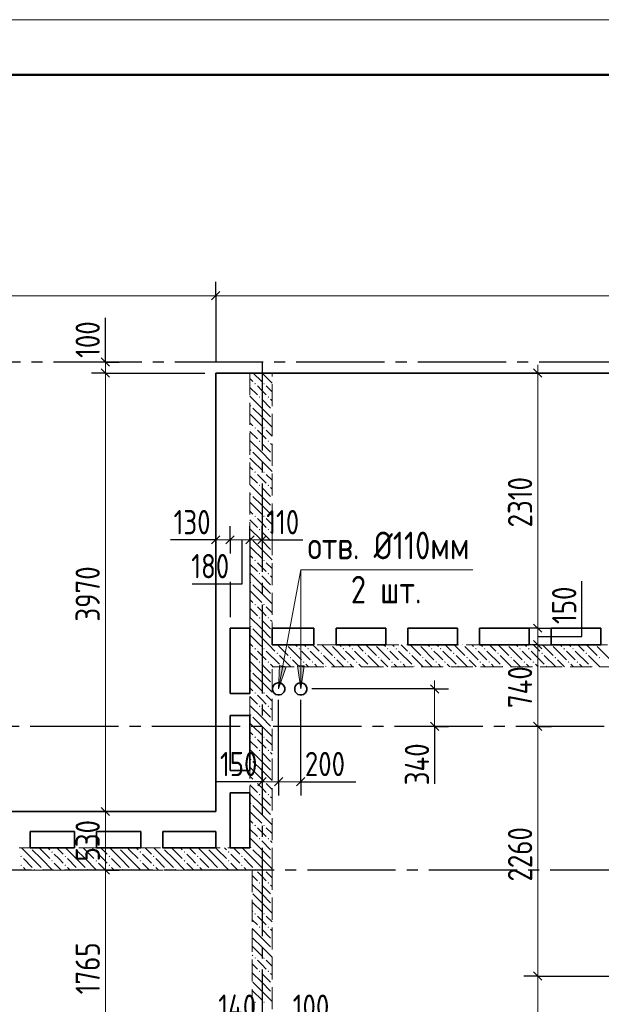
# Model space of a CAD drawing. Header units: millimetres. Extents: x 0 to 61017, y 0 to 42000.
# Tile 11 of 28: x 11604 to 16873, y 33084 to 42000. Entities that reach past the tile are written whole.
import ezdxf

# ---------------------------------------------------------------- set-up
doc = ezdxf.new("R2010")
doc.units = ezdxf.units.MM
doc.linetypes.add('______2', pattern=[270, 200, -70])
doc.linetypes.add('______5', pattern=[1100, 800, -100, 100, -100])
for name, color, linetype, lineweight in [('Standard', 7, 'Continuous', 25), ('Оси', 40, '______5', 18), ('Примечания', 7, 'Continuous', 25), ('Размерная выноска', 7, 'Continuous', 13)]:
    doc.layers.add(name, color=color, linetype=linetype, lineweight=lineweight)
doc.layers.add('ЖБ Перекрытие верхний уровень', color=7, linetype='Continuous', lineweight=25, true_color=0xe0e0ff)
doc.layers.add('ЖБ Стена верхний уровень', color=7, linetype='Continuous', lineweight=25, true_color=0x006e00)
doc.styles.add('GOST 2.304-81', font='txt')

msp = doc.modelspace()

# ---------------------------------------------------------------- hatches: boundary and pattern name
at = {"layer": 'ЖБ Стена верхний уровень', "linetype": 'Continuous', "lineweight": 18, "transparency": 33554687}
for points in [[(13730.5, 38703.1), (13737, 38709.6), (13743.5, 38703.1), (13737, 38696.6)], [(13810.5, 38703.1), (13816.9, 38709.6), (13823.4, 38703.1), (13816.9, 38696.6)], [(13770.5, 38583.1), (13777, 38589.6), (13783.5, 38583.1), (13777, 38576.6)], [(13850.5, 38583.1), (13857, 38589.6), (13863.5, 38583.1), (13857, 38576.6)], [(13690.5, 38503.1), (13697, 38509.6), (13703.4, 38503.1), (13697, 38496.6)], [(13730.5, 38303.1), (13737, 38309.6), (13743.5, 38303.1), (13737, 38296.6)], [(13810.5, 38303.1), (13816.9, 38309.6), (13823.4, 38303.1), (13816.9, 38296.6)], [(13770.5, 38183.1), (13777, 38189.6), (13783.5, 38183.1), (13777, 38176.6)], [(13850.5, 38183.1), (13857, 38189.6), (13863.5, 38183.1), (13857, 38176.6)], [(13690.5, 38103.1), (13697, 38109.6), (13703.4, 38103.1), (13697, 38096.6)], [(13730.5, 37903.1), (13737, 37909.6), (13743.5, 37903.1), (13737, 37896.6)], [(13810.5, 37903.1), (13816.9, 37909.6), (13823.4, 37903.1), (13816.9, 37896.6)], [(13770.5, 37783.1), (13777, 37789.6), (13783.5, 37783.1), (13777, 37776.6)], [(13850.5, 37783.1), (13857, 37789.6), (13863.5, 37783.1), (13857, 37776.6)], [(13690.5, 37703.1), (13697, 37709.6), (13703.4, 37703.1), (13697, 37696.6)], [(13730.5, 37503.1), (13737, 37509.6), (13743.5, 37503.1), (13737, 37496.6)], [(13810.5, 37503.1), (13816.9, 37509.6), (13823.4, 37503.1), (13816.9, 37496.6)], [(13770.5, 37383.1), (13777, 37389.6), (13783.5, 37383.1), (13777, 37376.6)], [(13850.5, 37383.1), (13857, 37389.6), (13863.5, 37383.1), (13857, 37376.6)], [(13690.5, 37303.1), (13697, 37309.6), (13703.4, 37303.1), (13697, 37296.6)], [(13730.5, 37103.1), (13737, 37109.6), (13743.5, 37103.1), (13737, 37096.6)], [(13810.5, 37103.1), (13816.9, 37109.6), (13823.4, 37103.1), (13816.9, 37096.6)], [(13770.5, 36983.1), (13777, 36989.6), (13783.5, 36983.1), (13777, 36976.6)], [(13850.5, 36983.1), (13857, 36989.6), (13863.5, 36983.1), (13857, 36976.6)], [(13690.5, 36903.1), (13697, 36909.6), (13703.4, 36903.1), (13697, 36896.6)], [(13730.5, 36703.1), (13737, 36709.6), (13743.5, 36703.1), (13737, 36696.6)], [(13810.5, 36703.1), (13816.9, 36709.6), (13823.4, 36703.1), (13816.9, 36696.6)], [(13770.5, 36583.1), (13777, 36589.6), (13783.5, 36583.1), (13777, 36576.6)], [(13850.5, 36583.1), (13857, 36589.6), (13863.5, 36583.1), (13857, 36576.6)], [(13690.5, 36503.1), (13697, 36509.6), (13703.4, 36503.1), (13697, 36496.6)], [(13730.5, 36303.1), (13737, 36309.6), (13743.5, 36303.1), (13737, 36296.6)], [(13810.5, 36303.1), (13816.9, 36309.6), (13823.4, 36303.1), (13816.9, 36296.6)], [(14020.3, 36340), (14016.9, 36336.6), (14013.6, 36340)], [(14130.5, 36303.1), (14137, 36309.6), (14143.5, 36303.1), (14137, 36296.6)], [(14210.5, 36303.1), (14216.9, 36309.6), (14223.4, 36303.1), (14216.9, 36296.6)], [(14420.3, 36340), (14416.9, 36336.6), (14413.6, 36340)], [(14530.5, 36303.1), (14537, 36309.6), (14543.5, 36303.1), (14537, 36296.6)], [(14610.5, 36303.1), (14616.9, 36309.6), (14623.4, 36303.1), (14616.9, 36296.6)], [(14820.3, 36340), (14816.9, 36336.6), (14813.6, 36340)], [(14930.5, 36303.1), (14937, 36309.6), (14943.5, 36303.1), (14937, 36296.6)], [(15010.5, 36303.1), (15016.9, 36309.6), (15023.4, 36303.1), (15016.9, 36296.6)], [(15220.3, 36340), (15216.9, 36336.6), (15213.6, 36340)], [(15330.5, 36303.1), (15337, 36309.6), (15343.5, 36303.1), (15337, 36296.6)], [(15410.5, 36303.1), (15416.9, 36309.6), (15423.4, 36303.1), (15416.9, 36296.6)], [(15620.3, 36340), (15616.9, 36336.6), (15613.6, 36340)], [(15730.5, 36303.1), (15737, 36309.6), (15743.5, 36303.1), (15737, 36296.6)], [(15810.5, 36303.1), (15816.9, 36309.6), (15823.4, 36303.1), (15816.9, 36296.6)], [(16020.3, 36340), (16016.9, 36336.6), (16013.6, 36340)], [(16130.5, 36303.1), (16137, 36309.6), (16143.5, 36303.1), (16137, 36296.6)], [(16210.5, 36303.1), (16216.9, 36309.6), (16223.4, 36303.1), (16216.9, 36296.6)], [(16420.3, 36340), (16416.9, 36336.6), (16413.6, 36340)], [(16530.5, 36303.1), (16537, 36309.6), (16543.5, 36303.1), (16537, 36296.6)], [(16610.5, 36303.1), (16616.9, 36309.6), (16623.4, 36303.1), (16616.9, 36296.6)], [(16820.3, 36340), (16816.9, 36336.6), (16813.6, 36340)], [(13930.5, 36263.1), (13937, 36269.6), (13943.5, 36263.1), (13937, 36256.6)], [(14050.5, 36223.1), (14057, 36229.6), (14063.5, 36223.1), (14057, 36216.6)], [(14330.5, 36263.1), (14337, 36269.6), (14343.5, 36263.1), (14337, 36256.6)], [(14450.5, 36223.1), (14457, 36229.6), (14463.5, 36223.1), (14457, 36216.6)], [(14730.5, 36263.1), (14737, 36269.6), (14743.5, 36263.1), (14737, 36256.6)], [(14850.5, 36223.1), (14857, 36229.6), (14863.5, 36223.1), (14857, 36216.6)], [(15130.5, 36263.1), (15137, 36269.6), (15143.5, 36263.1), (15137, 36256.6)], [(15250.5, 36223.1), (15257, 36229.6), (15263.5, 36223.1), (15257, 36216.6)], [(15530.5, 36263.1), (15537, 36269.6), (15543.5, 36263.1), (15537, 36256.6)], [(15650.5, 36223.1), (15657, 36229.6), (15663.5, 36223.1), (15657, 36216.6)], [(15930.5, 36263.1), (15937, 36269.6), (15943.5, 36263.1), (15937, 36256.6)], [(16050.5, 36223.1), (16057, 36229.6), (16063.5, 36223.1), (16057, 36216.6)], [(16330.5, 36263.1), (16337, 36269.6), (16343.5, 36263.1), (16337, 36256.6)], [(16450.5, 36223.1), (16457, 36229.6), (16463.5, 36223.1), (16457, 36216.6)], [(16730.5, 36263.1), (16737, 36269.6), (16743.5, 36263.1), (16737, 36256.6)], [(16850.5, 36223.1), (16857, 36229.6), (16863.5, 36223.1), (16857, 36216.6)], [(13690.5, 36103.1), (13697, 36109.6), (13703.4, 36103.1), (13697, 36096.6)], [(13770.5, 36183.1), (13777, 36189.6), (13783.5, 36183.1), (13777, 36176.6)], [(13850.5, 36183.1), (13857, 36189.6), (13863.5, 36183.1), (13857, 36176.6)], [(13970.5, 36143.1), (13977, 36149.6), (13983.5, 36143.1), (13980.3, 36140), (13973.6, 36140)], [(14170.5, 36183.1), (14177, 36189.6), (14183.5, 36183.1), (14177, 36176.6)], [(14250.5, 36183.1), (14257, 36189.6), (14263.5, 36183.1), (14257, 36176.6)], [(14370.5, 36143.1), (14377, 36149.6), (14383.5, 36143.1), (14380.3, 36140), (14373.6, 36140)], [(14570.5, 36183.1), (14577, 36189.6), (14583.5, 36183.1), (14577, 36176.6)], [(14650.5, 36183.1), (14657, 36189.6), (14663.5, 36183.1), (14657, 36176.6)], [(14770.5, 36143.1), (14777, 36149.6), (14783.5, 36143.1), (14780.3, 36140), (14773.6, 36140)], [(14970.5, 36183.1), (14977, 36189.6), (14983.5, 36183.1), (14977, 36176.6)], [(15050.5, 36183.1), (15057, 36189.6), (15063.5, 36183.1), (15057, 36176.6)], [(15170.5, 36143.1), (15177, 36149.6), (15183.5, 36143.1), (15180.3, 36140), (15173.6, 36140)], [(15370.5, 36183.1), (15377, 36189.6), (15383.5, 36183.1), (15377, 36176.6)], [(15450.5, 36183.1), (15457, 36189.6), (15463.5, 36183.1), (15457, 36176.6)], [(15570.5, 36143.1), (15577, 36149.6), (15583.5, 36143.1), (15580.3, 36140), (15573.6, 36140)], [(15770.5, 36183.1), (15777, 36189.6), (15783.5, 36183.1), (15777, 36176.6)], [(15850.5, 36183.1), (15857, 36189.6), (15863.5, 36183.1), (15857, 36176.6)], [(15970.5, 36143.1), (15977, 36149.6), (15983.5, 36143.1), (15980.3, 36140), (15973.6, 36140)], [(16170.5, 36183.1), (16177, 36189.6), (16183.5, 36183.1), (16177, 36176.6)], [(16250.5, 36183.1), (16257, 36189.6), (16263.5, 36183.1), (16257, 36176.6)], [(16370.5, 36143.1), (16377, 36149.6), (16383.5, 36143.1), (16380.3, 36140), (16373.6, 36140)], [(16570.5, 36183.1), (16577, 36189.6), (16583.5, 36183.1), (16577, 36176.6)], [(16650.5, 36183.1), (16657, 36189.6), (16663.5, 36183.1), (16657, 36176.6)], [(16770.5, 36143.1), (16777, 36149.6), (16783.5, 36143.1), (16780.3, 36140), (16773.6, 36140)], [(13730.5, 35903.1), (13737, 35909.6), (13743.5, 35903.1), (13737, 35896.6)], [(13810.5, 35903.1), (13816.9, 35909.6), (13823.4, 35903.1), (13816.9, 35896.6)], [(13770.5, 35783.1), (13777, 35789.6), (13783.5, 35783.1), (13777, 35776.6)], [(13850.5, 35783.1), (13857, 35789.6), (13863.5, 35783.1), (13857, 35776.6)], [(13690.5, 35703.1), (13697, 35709.6), (13703.4, 35703.1), (13697, 35696.6)], [(13730.5, 35503.1), (13737, 35509.6), (13743.5, 35503.1), (13737, 35496.6)], [(13810.5, 35503.1), (13816.9, 35509.6), (13823.4, 35503.1), (13816.9, 35496.6)], [(13690.5, 35303.1), (13697, 35309.6), (13703.4, 35303.1), (13697, 35296.6)], [(13770.5, 35383.1), (13777, 35389.6), (13783.5, 35383.1), (13777, 35376.6)], [(13850.5, 35383.1), (13857, 35389.6), (13863.5, 35383.1), (13857, 35376.6)], [(13730.5, 35103.1), (13737, 35109.6), (13743.5, 35103.1), (13737, 35096.6)], [(13810.5, 35103.1), (13816.9, 35109.6), (13823.4, 35103.1), (13816.9, 35096.6)], [(13770.5, 34983.1), (13777, 34989.6), (13783.5, 34983.1), (13777, 34976.6)], [(13850.5, 34983.1), (13857, 34989.6), (13863.5, 34983.1), (13857, 34976.6)], [(13690.5, 34903.1), (13697, 34909.6), (13703.4, 34903.1), (13697, 34896.6)], [(13730.5, 34703.1), (13737, 34709.6), (13743.5, 34703.1), (13737, 34696.6)], [(13810.5, 34703.1), (13816.9, 34709.6), (13823.4, 34703.1), (13816.9, 34696.6)], [(13690.5, 34503.1), (13697, 34509.6), (13703.4, 34503.1), (13697, 34496.6)], [(13770.5, 34583.1), (13777, 34589.6), (13783.5, 34583.1), (13777, 34576.6)], [(13850.5, 34583.1), (13857, 34589.6), (13863.5, 34583.1), (13857, 34576.6)], [(11610.5, 34423.1), (11616.9, 34429.6), (11623.4, 34423.1), (11616.9, 34416.6)], [(11700.3, 34500), (11697, 34496.6), (11693.6, 34500)], [(11890.5, 34463.1), (11897, 34469.6), (11903.4, 34463.1), (11897, 34456.6)], [(12010.5, 34423.1), (12016.9, 34429.6), (12023.4, 34423.1), (12016.9, 34416.6)], [(12100.3, 34500), (12097, 34496.6), (12093.6, 34500)], [(12290.5, 34463.1), (12297, 34469.6), (12303.4, 34463.1), (12297, 34456.6)], [(12410.5, 34423.1), (12416.9, 34429.6), (12423.4, 34423.1), (12416.9, 34416.6)], [(12500.3, 34500), (12497, 34496.6), (12493.6, 34500)], [(12690.5, 34463.1), (12697, 34469.6), (12703.4, 34463.1), (12697, 34456.6)], [(12810.5, 34423.1), (12816.9, 34429.6), (12823.4, 34423.1), (12816.9, 34416.6)], [(12900.3, 34500), (12897, 34496.6), (12893.6, 34500)], [(13090.5, 34463.1), (13097, 34469.6), (13103.4, 34463.1), (13097, 34456.6)], [(13210.5, 34423.1), (13216.9, 34429.6), (13223.4, 34423.1), (13216.9, 34416.6)], [(13300.3, 34500), (13297, 34496.6), (13293.6, 34500)], [(13490.5, 34463.1), (13497, 34469.6), (13503.4, 34463.1), (13497, 34456.6)], [(13610.5, 34423.1), (13616.9, 34429.6), (13623.4, 34423.1), (13616.9, 34416.6)], [(11610.5, 34343.1), (11616.9, 34349.6), (11623.4, 34343.1), (11616.9, 34336.6)], [(11890.5, 34383.1), (11897, 34389.6), (11903.4, 34383.1), (11897, 34376.6)], [(12010.5, 34343.1), (12016.9, 34349.6), (12023.4, 34343.1), (12016.9, 34336.6)], [(12290.5, 34383.1), (12297, 34389.6), (12303.4, 34383.1), (12297, 34376.6)], [(12410.5, 34343.1), (12416.9, 34349.6), (12423.4, 34343.1), (12416.9, 34336.6)], [(12690.5, 34383.1), (12697, 34389.6), (12703.4, 34383.1), (12697, 34376.6)], [(12810.5, 34343.1), (12816.9, 34349.6), (12823.4, 34343.1), (12816.9, 34336.6)], [(13090.5, 34383.1), (13097, 34389.6), (13103.4, 34383.1), (13097, 34376.6)], [(13210.5, 34343.1), (13216.9, 34349.6), (13223.4, 34343.1), (13216.9, 34336.6)], [(13490.5, 34383.1), (13497, 34389.6), (13503.4, 34383.1), (13497, 34376.6)], [(13610.5, 34343.1), (13616.9, 34349.6), (13623.4, 34343.1), (13616.9, 34336.6)], [(11730.5, 34303.1), (11737, 34309.6), (11743.5, 34303.1), (11740.3, 34300), (11733.6, 34300)], [(11810.5, 34303.1), (11816.9, 34309.6), (11823.4, 34303.1), (11820.3, 34300), (11813.6, 34300)], [(12130.5, 34303.1), (12137, 34309.6), (12143.5, 34303.1), (12140.3, 34300), (12133.6, 34300)], [(12210.5, 34303.1), (12216.9, 34309.6), (12223.4, 34303.1), (12220.3, 34300), (12213.6, 34300)], [(12530.5, 34303.1), (12537, 34309.6), (12543.5, 34303.1), (12540.3, 34300), (12533.6, 34300)], [(12610.5, 34303.1), (12616.9, 34309.6), (12623.4, 34303.1), (12620.3, 34300), (12613.6, 34300)], [(12930.5, 34303.1), (12937, 34309.6), (12943.5, 34303.1), (12940.3, 34300), (12933.6, 34300)], [(13010.5, 34303.1), (13016.9, 34309.6), (13023.4, 34303.1), (13020.3, 34300), (13013.6, 34300)], [(13330.5, 34303.1), (13337, 34309.6), (13343.5, 34303.1), (13340.3, 34300), (13333.6, 34300)], [(13410.5, 34303.1), (13416.9, 34309.6), (13423.4, 34303.1), (13420.3, 34300), (13413.6, 34300)], [(13730.5, 34303.1), (13737, 34309.6), (13743.5, 34303.1), (13740.3, 34300), (13733.6, 34300)], [(13740.3, 34300), (13737, 34296.6), (13733.6, 34300)], [(13810.5, 34303.1), (13816.9, 34309.6), (13823.4, 34303.1), (13820.3, 34300), (13813.6, 34300)], [(13820.3, 34300), (13816.9, 34296.6), (13813.6, 34300)], [(13770.5, 34183.1), (13777, 34189.6), (13783.5, 34183.1), (13777, 34176.6)], [(13850.5, 34183.1), (13857, 34189.6), (13863.5, 34183.1), (13857, 34176.6)], [(13730.5, 33903.1), (13737, 33909.6), (13743.5, 33903.1), (13737, 33896.6)], [(13810.5, 33903.1), (13816.9, 33909.6), (13823.4, 33903.1), (13816.9, 33896.6)], [(13770.5, 33783.1), (13777, 33789.6), (13783.5, 33783.1), (13777, 33776.6)], [(13850.5, 33783.1), (13857, 33789.6), (13863.5, 33783.1), (13857, 33776.6)], [(13730.5, 33503.1), (13737, 33509.6), (13743.5, 33503.1), (13737, 33496.6)], [(13810.5, 33503.1), (13816.9, 33509.6), (13823.4, 33503.1), (13816.9, 33496.6)], [(13770.5, 33383.1), (13777, 33389.6), (13783.5, 33383.1), (13777, 33376.6)], [(13850.5, 33383.1), (13857, 33389.6), (13863.5, 33383.1), (13857, 33376.6)], [(13730.5, 33103.1), (13737, 33109.6), (13743.5, 33103.1), (13737, 33096.6)], [(13810.5, 33103.1), (13816.9, 33109.6), (13823.4, 33103.1), (13816.9, 33096.6)]]:
    msp.add_hatch(color=7, dxfattribs=at).paths.add_polyline_path(points, flags=16)
at = {"layer": 'Примечания', "linetype": 'Continuous', "lineweight": 13, "transparency": 33554687}
for points in [[(13958.8, 36152), (13950, 35940), (14017.8, 36141)], [(14120, 36150), (14150, 35940), (14180, 36150)]]:
    msp.add_hatch(color=7, dxfattribs=at).paths.add_polyline_path(points)

# ---------------------------------------------------------------- linework, layer by layer
at = {"layer": 'Standard', "color": 251, "linetype": 'Continuous', "lineweight": -3, "true_color": 0x656565, "transparency": 33554687}
for p, q in [((13380, 39500), (13380, 39625)), ((13380, 39500), (13380, 39375)), ((13380, 39500), (13380, 38900)), ((12380, 38900), (12255, 38900)), ((12380, 38900), (12505, 38900)), ((12380, 38900), (12380, 38900)), ((12380, 38800), (12255, 38800)), ((12380, 38800), (12505, 38800)), ((12380, 38800), (13280, 38800)), ((16297.2, 38800), (16172.2, 38800)), ((16297.2, 38800), (16422.2, 38800)), ((16297.2, 38800), (16297.2, 38800)), ((13380, 37290), (13380, 37415)), ((13510, 37290), (13510, 37415)), ((13690, 37290), (13690, 37415)), ((13800, 37290), (13800, 37415)), ((13380, 37290), (13380, 37165)), ((13380, 37290), (13380, 37290)), ((13510, 37290), (13510, 37165)), ((13510, 37290), (13510, 37193.6)), ((13690, 37290), (13690, 37165)), ((13800, 37290), (13800, 37165)), ((13800, 37290), (13800, 37290)), ((13510, 36908.6), (13510, 36590)), ((16297.2, 36490), (16172.2, 36490)), ((16297.2, 36490), (16422.2, 36490)), ((16297.2, 36340), (16172.2, 36340)), ((16297.2, 36340), (16422.2, 36340)), ((15363.2, 35940), (14250, 35940)), ((15363.2, 35940), (15238.2, 35940)), ((15363.2, 35940), (15488.2, 35940)), ((15363.2, 35600), (15238.2, 35600)), ((15363.2, 35600), (15488.2, 35600)), ((15363.2, 35600), (15363.2, 35600)), ((16297.2, 35600), (16172.2, 35600)), ((16297.2, 35600), (16422.2, 35600)), ((16297.2, 35600), (16297.2, 35600)), ((13800, 35100), (13800, 35225)), ((13950, 35100), (13950, 35225)), ((14150, 35100), (14150, 35225)), ((13800, 35100), (13800, 34975)), ((13800, 35100), (13800, 35100)), ((13950, 35100), (13950, 34975)), ((14150, 35100), (14150, 34975)), ((12380, 34830), (12255, 34830)), ((12380, 34830), (12505, 34830)), ((12380, 34830), (12380, 34830)), ((12380, 34300), (12255, 34300)), ((12380, 34300), (12505, 34300)), ((12380, 34300), (12380, 34300)), ((16297.2, 33340), (16172.2, 33340)), ((16297.2, 33340), (16422.2, 33340))]:
    msp.add_line(p, q, dxfattribs=at)
at = {"layer": 'Standard', "color": 7, "linetype": 'Continuous', "lineweight": 13, "transparency": 33554687}
for p, q in [((7100, 39500), (13380, 39500)), ((13380, 39500), (22060, 39500)), ((12380, 38900), (12380, 38975)), ((16297.2, 38800), (16297.2, 38875)), ((13380, 37290), (13305, 37290)), ((13510, 37290), (13380, 37290)), ((13800, 37290), (13690, 37290)), ((13800, 37290), (13875, 37290)), ((15363.2, 35940), (15363.2, 36015)), ((15363.2, 35600), (15363.2, 35940)), ((15363.2, 35600), (15363.2, 35525)), ((16297.2, 35600), (16297.2, 33340)), ((13800, 35100), (13725, 35100)), ((13800, 35100), (13950, 35100)), ((13950, 35100), (14150, 35100)), ((14150, 35100), (14225, 35100)), ((12380, 34830), (12380, 34300)), ((12380, 34300), (12380, 32533.2)), ((16297.2, 33340), (16297.2, 28900))]:
    msp.add_line(p, q, dxfattribs=at)
at = {"layer": 'Standard', "color": 7, "linetype": 'Continuous', "lineweight": 25, "transparency": 33554687}
for p, q in [((13342.5, 39462.5), (13417.5, 39537.5)), ((12342.5, 38937.5), (12417.5, 38862.5)), ((12342.5, 38837.5), (12417.5, 38762.5)), ((16259.7, 38837.5), (16334.7, 38762.5)), ((13417.5, 37327.5), (13342.5, 37252.5)), ((13547.5, 37327.5), (13472.5, 37252.5)), ((13727.5, 37327.5), (13652.5, 37252.5)), ((13837.5, 37327.5), (13762.5, 37252.5)), ((16259.7, 36527.5), (16334.7, 36452.5)), ((16259.7, 36377.5), (16334.7, 36302.5)), ((15400.7, 35902.5), (15325.7, 35977.5)), ((15400.7, 35562.5), (15325.7, 35637.5)), ((16259.7, 35637.5), (16334.7, 35562.5)), ((13762.5, 35062.5), (13837.5, 35137.5)), ((13912.5, 35062.5), (13987.5, 35137.5)), ((14112.5, 35062.5), (14187.5, 35137.5)), ((12342.5, 34867.5), (12417.5, 34792.5)), ((12342.5, 34337.5), (12417.5, 34262.5)), ((16259.7, 33377.5), (16334.7, 33302.5))]:
    msp.add_line(p, q, dxfattribs=at)
at = {"layer": 'Standard', "color": 7, "linetype": 'Continuous', "lineweight": 13, "transparency": 33554687}
msp.add_lwpolyline([(0, 0), (59400, 0), (59400, 42000), (0, 42000), (0, 0)], close=True, dxfattribs=at)
at = {"layer": 'Standard', "color": 7, "linetype": 'Continuous', "lineweight": 50, "transparency": 33554687}
msp.add_lwpolyline([(2000, 41500), (58900, 41500), (58900, 500), (2000, 500), (2000, 41500)], close=True, dxfattribs=at)
at = {"layer": 'Standard', "color": 7, "linetype": 'Continuous', "lineweight": 13, "transparency": 33554687}
for points in [[(12380, 38900), (12380, 38830.1), (12380, 38830.1), (12380, 38800)], [(12380, 38800), (12380, 38199.7), (12380, 38199.7), (12380, 38128.5), (12380, 38128.5), (12380, 38058.4), (12380, 38058.4), (12380, 37932), (12380, 37932), (12380, 37701.3), (12380, 37701.3), (12380, 34830)], [(16297.2, 38800), (16297.2, 37296.9), (16297.2, 37296.9), (16297.2, 37207.3), (16297.2, 37207.3), (16297.2, 36490)], [(13690, 37290), (13661, 37290), (13661, 37290), (13510, 37290)], [(16297.2, 36490), (16297.2, 36468.7), (16297.2, 36468.7), (16297.2, 36340)], [(16297.2, 36340), (16297.2, 36047.4), (16297.2, 36047.4), (16297.2, 35600)]]:
    msp.add_lwpolyline(points, dxfattribs=at)
at = {"layer": 'Standard', "color": 251, "linetype": 'Continuous', "lineweight": -3, "true_color": 0x656565, "transparency": 33554687}
for points in [[(13690, 37290), (13690, 37239.9), (13690, 37239.9), (13690, 36590)], [(16297.2, 36490), (16307.8, 36490), (16307.8, 36490), (16320, 36490)], [(16297.2, 36340), (16312.5, 36340), (16312.5, 36340), (16320, 36340)], [(13950, 35100), (13950, 35117), (13950, 35117), (13950, 35201.5), (13950, 35201.5), (13950, 35840)], [(14150, 35100), (14150, 35117), (14150, 35117), (14150, 35231.4), (14150, 35231.4), (14150, 35840)], [(16297.2, 33340), (16406.4, 33340), (16406.4, 33340), (16471, 33340), (16471, 33340), (16990, 33340)]]:
    msp.add_lwpolyline(points, dxfattribs=at)
at = {"layer": 'ЖБ Перекрытие верхний уровень', "color": 7, "linetype": 'Continuous', "lineweight": 35, "transparency": 33554687}
for p, q in [((22060, 38800), (13380, 38800)), ((13380, 38800), (13380, 34830)), ((13510, 35900), (13510, 36490)), ((13510, 36490), (13690, 36490)), ((13690, 36490), (13690, 35900)), ((13890, 36340), (13890, 36490)), ((13890, 36490), (14270, 36490)), ((14270, 36490), (14270, 36340)), ((14470, 36340), (14470, 36490)), ((14470, 36490), (14920, 36490)), ((14920, 36490), (14920, 36340)), ((15120, 36340), (15120, 36490)), ((15120, 36490), (15570, 36490)), ((15570, 36490), (15570, 36340)), ((15770, 36340), (15770, 36490)), ((15770, 36490), (16220, 36490)), ((16220, 36490), (16220, 36340)), ((16420, 36340), (16420, 36490)), ((16420, 36490), (16870, 36490)), ((16870, 36490), (16870, 36340)), ((14270, 36340), (13890, 36340)), ((14920, 36340), (14470, 36340)), ((15570, 36340), (15120, 36340)), ((16220, 36340), (15770, 36340)), ((16870, 36340), (16420, 36340)), ((13900.6, 35965.2), (13895.2, 35948.7)), ((13895.2, 35948.7), (13895.2, 35931.3)), ((13895.2, 35931.3), (13900.6, 35914.8)), ((13910.8, 35979.2), (13900.6, 35965.2)), ((13924.8, 35989.4), (13910.8, 35979.2)), ((13941.3, 35994.8), (13924.8, 35989.4)), ((13958.7, 35994.8), (13941.3, 35994.8)), ((13975.2, 35989.4), (13958.7, 35994.8)), ((13989.2, 35979.2), (13975.2, 35989.4)), ((13999.4, 35965.2), (13989.2, 35979.2)), ((14004.8, 35948.7), (13999.4, 35965.2)), ((13999.4, 35914.8), (14004.8, 35931.3)), ((14004.8, 35931.3), (14004.8, 35948.7)), ((14100.6, 35965.2), (14095.2, 35948.7)), ((14095.2, 35948.7), (14095.2, 35931.3)), ((14095.2, 35931.3), (14100.6, 35914.8)), ((14110.8, 35979.2), (14100.6, 35965.2)), ((14124.8, 35989.4), (14110.8, 35979.2)), ((14141.3, 35994.8), (14124.8, 35989.4)), ((14158.7, 35994.8), (14141.3, 35994.8)), ((14175.2, 35989.4), (14158.7, 35994.8)), ((14189.2, 35979.2), (14175.2, 35989.4)), ((14199.4, 35965.2), (14189.2, 35979.2)), ((14204.8, 35948.7), (14199.4, 35965.2)), ((14199.4, 35914.8), (14204.8, 35931.3)), ((14204.8, 35931.3), (14204.8, 35948.7)), ((13690, 35900), (13510, 35900)), ((13900.6, 35914.8), (13910.8, 35900.8)), ((13910.8, 35900.8), (13924.8, 35890.6)), ((13924.8, 35890.6), (13941.3, 35885.2)), ((13941.3, 35885.2), (13958.7, 35885.2)), ((13958.7, 35885.2), (13975.2, 35890.6)), ((13975.2, 35890.6), (13989.2, 35900.8)), ((13989.2, 35900.8), (13999.4, 35914.8)), ((14100.6, 35914.8), (14110.8, 35900.8)), ((14110.8, 35900.8), (14124.8, 35890.6)), ((14124.8, 35890.6), (14141.3, 35885.2)), ((14141.3, 35885.2), (14158.7, 35885.2)), ((14158.7, 35885.2), (14175.2, 35890.6)), ((14175.2, 35890.6), (14189.2, 35900.8)), ((14189.2, 35900.8), (14199.4, 35914.8)), ((13510, 35200), (13510, 35700)), ((13510, 35700), (13690, 35700)), ((13690, 35700), (13690, 35200)), ((13690, 35200), (13510, 35200)), ((13510, 34500), (13510, 35000)), ((13510, 35000), (13690, 35000)), ((13690, 35000), (13690, 34500)), ((13380, 34830), (7100, 34830)), ((11700, 34500), (11700, 34650)), ((11700, 34650), (12100, 34650)), ((12100, 34650), (12100, 34500)), ((12300, 34500), (12300, 34650)), ((12300, 34650), (12700, 34650)), ((12700, 34650), (12700, 34500)), ((12900, 34500), (12900, 34650)), ((12900, 34650), (13380, 34650)), ((13380, 34650), (13380, 34500)), ((12100, 34500), (11700, 34500)), ((12700, 34500), (12300, 34500)), ((13380, 34500), (12900, 34500)), ((13690, 34500), (13510, 34500))]:
    msp.add_line(p, q, dxfattribs=at)
at = {"layer": 'ЖБ Стена верхний уровень', "color": 251, "linetype": '______2', "lineweight": 13, "true_color": 0x656565, "transparency": 33554687}
for p, q in [((13690, 38800), (13690, 36340)), ((13890, 38800), (13690, 38800)), ((13890, 36340), (13890, 38800)), ((13690, 36340), (13690, 36140)), ((18820, 36340), (13890, 36340)), ((13690, 36140), (13690, 34500)), ((13890, 36140), (21550, 36140)), ((13890, 34300), (13890, 36140)), ((13690, 34500), (7100, 34500)), ((7300, 34300), (13690, 34300)), ((13690, 34300), (13710, 34300)), ((13710, 34300), (13710, 28720)), ((13890, 28720), (13890, 34300))]:
    msp.add_line(p, q, dxfattribs=at)
at = {"layer": 'ЖБ Стена верхний уровень', "color": 9, "linetype": 'Continuous', "lineweight": 18, "true_color": 0xc7c7c7, "transparency": 33554687}
for p, q in [((13720.1, 38800), (13797, 38723.1)), ((13800.1, 38800), (13890, 38710.1)), ((13690, 38750.1), (13716.9, 38723.1)), ((13690, 38670.1), (13757, 38603.1)), ((13797, 38643.1), (13757, 38683.1)), ((13837, 38603.1), (13797, 38643.1)), ((13837, 38683.1), (13890, 38630.1)), ((13797, 38483.1), (13690, 38590.1)), ((13797, 38563.1), (13877, 38483.1)), ((13877, 38563.1), (13890, 38550.1)), ((13716.9, 38403.1), (13690, 38430.1)), ((13716.9, 38483.1), (13797, 38403.1)), ((13797, 38483.1), (13877, 38403.1)), ((13690, 38350.1), (13716.9, 38323.1)), ((13716.9, 38403.1), (13797, 38323.1)), ((13797, 38403.1), (13890, 38310.1)), ((13690, 38270.1), (13757, 38203.1)), ((13797, 38243.1), (13757, 38283.1)), ((13837, 38283.1), (13890, 38230.1)), ((13797, 38083.1), (13690, 38190.1)), ((13837, 38203.1), (13797, 38243.1)), ((13797, 38163.1), (13877, 38083.1)), ((13877, 38163.1), (13890, 38150.1)), ((13716.9, 38083.1), (13797, 38003.1)), ((13797, 38083.1), (13877, 38003.1)), ((13716.9, 38003.1), (13690, 38030.1)), ((13716.9, 38003.1), (13797, 37923.1)), ((13797, 38003.1), (13890, 37910.1)), ((13690, 37950.1), (13716.9, 37923.1)), ((13690, 37870.1), (13757, 37803.1)), ((13797, 37843.1), (13757, 37883.1)), ((13837, 37803.1), (13797, 37843.1)), ((13837, 37883.1), (13890, 37830.1)), ((13797, 37683.1), (13690, 37790.1)), ((13797, 37763.1), (13877, 37683.1)), ((13877, 37763.1), (13890, 37750.1)), ((13716.9, 37603.1), (13690, 37630.1)), ((13716.9, 37683.1), (13797, 37603.1)), ((13797, 37683.1), (13877, 37603.1)), ((13690, 37550.1), (13716.9, 37523.1)), ((13716.9, 37603.1), (13797, 37523.1)), ((13797, 37603.1), (13890, 37510.1)), ((13690, 37470.1), (13757, 37403.1)), ((13797, 37443.1), (13757, 37483.1)), ((13837, 37483.1), (13890, 37430.1)), ((13797, 37283.1), (13690, 37390.1)), ((13837, 37403.1), (13797, 37443.1)), ((13797, 37363.1), (13877, 37283.1)), ((13877, 37363.1), (13890, 37350.1)), ((13716.9, 37283.1), (13797, 37203.1)), ((13797, 37283.1), (13877, 37203.1)), ((13716.9, 37203.1), (13690, 37230.1)), ((13716.9, 37203.1), (13797, 37123.1)), ((13797, 37203.1), (13890, 37110.1)), ((13690, 37150.1), (13716.9, 37123.1)), ((13690, 37070.1), (13757, 37003.1)), ((13797, 37043.1), (13757, 37083.1)), ((13837, 37003.1), (13797, 37043.1)), ((13837, 37083.1), (13890, 37030.1)), ((13797, 36883.1), (13690, 36990.1)), ((13797, 36963.1), (13877, 36883.1)), ((13877, 36963.1), (13890, 36950.1)), ((13716.9, 36803.1), (13690, 36830.1)), ((13716.9, 36883.1), (13797, 36803.1)), ((13797, 36883.1), (13877, 36803.1)), ((13690, 36750.1), (13716.9, 36723.1)), ((13716.9, 36803.1), (13797, 36723.1)), ((13797, 36803.1), (13890, 36710.1)), ((13690, 36670.1), (13757, 36603.1)), ((13797, 36643.1), (13757, 36683.1)), ((13837, 36683.1), (13890, 36630.1)), ((13797, 36483.1), (13690, 36590.1)), ((13837, 36603.1), (13797, 36643.1)), ((13797, 36563.1), (13877, 36483.1)), ((13877, 36563.1), (13890, 36550.1)), ((13716.9, 36483.1), (13797, 36403.1)), ((13797, 36483.1), (13877, 36403.1)), ((13716.9, 36403.1), (13690, 36430.1)), ((13716.9, 36403.1), (13780.1, 36340)), ((13797, 36403.1), (13860.1, 36340)), ((13690, 36350.1), (13700.1, 36340)), ((13700.1, 36340), (13716.9, 36323.1)), ((13780.1, 36340), (13797, 36323.1)), ((13860.1, 36340), (13916.9, 36283.1)), ((13940.1, 36340), (14037, 36243.1)), ((14037, 36323.1), (14157, 36203.1)), ((14100.1, 36340), (14116.9, 36323.1)), ((14180.1, 36340), (14197, 36323.1)), ((14260.1, 36340), (14316.9, 36283.1)), ((14340.1, 36340), (14437, 36243.1)), ((14437, 36323.1), (14557, 36203.1)), ((14500.1, 36340), (14516.9, 36323.1)), ((14580.1, 36340), (14597, 36323.1)), ((14660.1, 36340), (14716.9, 36283.1)), ((14740.1, 36340), (14837, 36243.1)), ((14837, 36323.1), (14957, 36203.1)), ((14900.1, 36340), (14916.9, 36323.1)), ((14980.1, 36340), (14997, 36323.1)), ((15060.1, 36340), (15116.9, 36283.1)), ((15140.1, 36340), (15237, 36243.1)), ((15237, 36323.1), (15357, 36203.1)), ((15300.1, 36340), (15316.9, 36323.1)), ((15380.1, 36340), (15397, 36323.1)), ((15460.1, 36340), (15516.9, 36283.1)), ((15540.1, 36340), (15637, 36243.1)), ((15637, 36323.1), (15757, 36203.1)), ((15700.1, 36340), (15716.9, 36323.1)), ((15780.1, 36340), (15797, 36323.1)), ((15860.1, 36340), (15916.9, 36283.1)), ((15940.1, 36340), (16037, 36243.1)), ((16037, 36323.1), (16157, 36203.1)), ((16100.1, 36340), (16116.9, 36323.1)), ((16180.1, 36340), (16197, 36323.1)), ((16260.1, 36340), (16316.9, 36283.1)), ((16340.1, 36340), (16437, 36243.1)), ((16437, 36323.1), (16557, 36203.1)), ((16500.1, 36340), (16516.9, 36323.1)), ((16580.1, 36340), (16597, 36323.1)), ((16660.1, 36340), (16716.9, 36283.1)), ((16740.1, 36340), (16837, 36243.1)), ((16837, 36323.1), (16957, 36203.1)), ((13690, 36270.1), (13757, 36203.1)), ((13797, 36243.1), (13757, 36283.1)), ((13837, 36203.1), (13797, 36243.1)), ((13837, 36283.1), (13957, 36163.1)), ((13957, 36243.1), (14060.1, 36140)), ((14140.1, 36140), (14077, 36203.1)), ((14197, 36243.1), (14157, 36283.1)), ((14237, 36203.1), (14197, 36243.1)), ((14237, 36283.1), (14357, 36163.1)), ((14357, 36243.1), (14460.1, 36140)), ((14540.1, 36140), (14477, 36203.1)), ((14597, 36243.1), (14557, 36283.1)), ((14637, 36203.1), (14597, 36243.1)), ((14637, 36283.1), (14757, 36163.1)), ((14757, 36243.1), (14860.1, 36140)), ((14940.1, 36140), (14877, 36203.1)), ((14997, 36243.1), (14957, 36283.1)), ((15037, 36203.1), (14997, 36243.1)), ((15037, 36283.1), (15157, 36163.1)), ((15157, 36243.1), (15260.1, 36140)), ((15340.1, 36140), (15277, 36203.1)), ((15397, 36243.1), (15357, 36283.1)), ((15437, 36203.1), (15397, 36243.1)), ((15437, 36283.1), (15557, 36163.1)), ((15557, 36243.1), (15660.1, 36140)), ((15740.1, 36140), (15677, 36203.1)), ((15797, 36243.1), (15757, 36283.1)), ((15837, 36203.1), (15797, 36243.1)), ((15837, 36283.1), (15957, 36163.1)), ((15957, 36243.1), (16060.1, 36140)), ((16140.1, 36140), (16077, 36203.1)), ((16197, 36243.1), (16157, 36283.1)), ((16237, 36203.1), (16197, 36243.1)), ((16237, 36283.1), (16357, 36163.1)), ((16357, 36243.1), (16460.1, 36140)), ((16540.1, 36140), (16477, 36203.1)), ((16597, 36243.1), (16557, 36283.1)), ((16637, 36203.1), (16597, 36243.1)), ((16637, 36283.1), (16757, 36163.1)), ((16757, 36243.1), (16860.1, 36140)), ((13740.1, 36140), (13690, 36190.1)), ((13797, 36083.1), (13740.1, 36140)), ((13797, 36163.1), (13820.1, 36140)), ((13820.1, 36140), (13877, 36083.1)), ((13877, 36163.1), (13900.1, 36140)), ((14197, 36163.1), (14220.1, 36140)), ((14277, 36163.1), (14300.1, 36140)), ((14597, 36163.1), (14620.1, 36140)), ((14677, 36163.1), (14700.1, 36140)), ((14997, 36163.1), (15020.1, 36140)), ((15077, 36163.1), (15100.1, 36140)), ((15397, 36163.1), (15420.1, 36140)), ((15477, 36163.1), (15500.1, 36140)), ((15797, 36163.1), (15820.1, 36140)), ((15877, 36163.1), (15900.1, 36140)), ((16197, 36163.1), (16220.1, 36140)), ((16277, 36163.1), (16300.1, 36140)), ((16597, 36163.1), (16620.1, 36140)), ((16677, 36163.1), (16700.1, 36140)), ((13716.9, 36003.1), (13690, 36030.1)), ((13716.9, 36083.1), (13797, 36003.1)), ((13797, 36083.1), (13877, 36003.1)), ((13690, 35950.1), (13716.9, 35923.1)), ((13716.9, 36003.1), (13797, 35923.1)), ((13797, 36003.1), (13890, 35910.1)), ((13690, 35870.1), (13757, 35803.1)), ((13797, 35843.1), (13757, 35883.1)), ((13837, 35803.1), (13797, 35843.1)), ((13837, 35883.1), (13890, 35830.1)), ((13797, 35683.1), (13690, 35790.1)), ((13797, 35763.1), (13877, 35683.1)), ((13877, 35763.1), (13890, 35750.1)), ((13716.9, 35683.1), (13797, 35603.1)), ((13797, 35683.1), (13877, 35603.1)), ((13716.9, 35603.1), (13690, 35630.1)), ((13716.9, 35603.1), (13797, 35523.1)), ((13797, 35603.1), (13890, 35510.1)), ((13690, 35550.1), (13716.9, 35523.1)), ((13690, 35470.1), (13757, 35403.1)), ((13797, 35443.1), (13757, 35483.1)), ((13837, 35403.1), (13797, 35443.1)), ((13837, 35483.1), (13890, 35430.1)), ((13797, 35283.1), (13690, 35390.1)), ((13797, 35363.1), (13877, 35283.1)), ((13877, 35363.1), (13890, 35350.1)), ((13716.9, 35203.1), (13690, 35230.1)), ((13716.9, 35283.1), (13797, 35203.1)), ((13797, 35283.1), (13877, 35203.1)), ((13690, 35150.1), (13716.9, 35123.1)), ((13716.9, 35203.1), (13797, 35123.1)), ((13797, 35203.1), (13890, 35110.1)), ((13690, 35070.1), (13757, 35003.1)), ((13797, 35043.1), (13757, 35083.1)), ((13837, 35003.1), (13797, 35043.1)), ((13837, 35083.1), (13890, 35030.1)), ((13797, 34883.1), (13690, 34990.1)), ((13797, 34963.1), (13877, 34883.1)), ((13877, 34963.1), (13890, 34950.1)), ((13716.9, 34883.1), (13797, 34803.1)), ((13797, 34883.1), (13877, 34803.1)), ((13716.9, 34803.1), (13690, 34830.1)), ((13716.9, 34803.1), (13797, 34723.1)), ((13797, 34803.1), (13890, 34710.1)), ((13690, 34750.1), (13716.9, 34723.1)), ((13797, 34643.1), (13757, 34683.1)), ((13837, 34683.1), (13890, 34630.1)), ((13690, 34670.1), (13757, 34603.1)), ((13837, 34603.1), (13797, 34643.1)), ((13797, 34483.1), (13690, 34590.1)), ((13797, 34563.1), (13877, 34483.1)), ((13877, 34563.1), (13890, 34550.1)), ((11716.9, 34403.1), (11620.1, 34500)), ((11716.9, 34483.1), (11797, 34403.1)), ((11797, 34483.1), (11780.1, 34500)), ((11797, 34483.1), (11877, 34403.1)), ((11860.1, 34500), (11877, 34483.1)), ((11957, 34403.1), (11916.9, 34443.1)), ((11940.1, 34500), (11997, 34443.1)), ((12116.9, 34403.1), (12020.1, 34500)), ((12116.9, 34483.1), (12197, 34403.1)), ((12197, 34483.1), (12180.1, 34500)), ((12197, 34483.1), (12277, 34403.1)), ((12260.1, 34500), (12277, 34483.1)), ((12357, 34403.1), (12316.9, 34443.1)), ((12340.1, 34500), (12397, 34443.1)), ((12516.9, 34403.1), (12420.1, 34500)), ((12516.9, 34483.1), (12597, 34403.1)), ((12597, 34483.1), (12580.1, 34500)), ((12597, 34483.1), (12677, 34403.1)), ((12660.1, 34500), (12677, 34483.1)), ((12757, 34403.1), (12716.9, 34443.1)), ((12740.1, 34500), (12797, 34443.1)), ((12916.9, 34403.1), (12820.1, 34500)), ((12916.9, 34483.1), (12997, 34403.1)), ((12997, 34483.1), (12980.1, 34500)), ((12997, 34483.1), (13077, 34403.1)), ((13060.1, 34500), (13077, 34483.1)), ((13157, 34403.1), (13116.9, 34443.1)), ((13140.1, 34500), (13197, 34443.1)), ((13316.9, 34403.1), (13220.1, 34500)), ((13316.9, 34483.1), (13397, 34403.1)), ((13397, 34483.1), (13380.1, 34500)), ((13397, 34483.1), (13477, 34403.1)), ((13460.1, 34500), (13477, 34483.1)), ((13557, 34403.1), (13516.9, 34443.1)), ((13540.1, 34500), (13597, 34443.1)), ((13690, 34430.1), (13620.1, 34500)), ((13716.9, 34403.1), (13690, 34430.1)), ((13716.9, 34483.1), (13797, 34403.1)), ((13797, 34483.1), (13877, 34403.1)), ((11637, 34403.1), (11716.9, 34323.1)), ((11716.9, 34403.1), (11797, 34323.1)), ((11797, 34403.1), (11900.1, 34300)), ((11916.9, 34363.1), (11980.1, 34300)), ((11997, 34363.1), (11957, 34403.1)), ((12037, 34403.1), (12116.9, 34323.1)), ((12116.9, 34403.1), (12197, 34323.1)), ((12197, 34403.1), (12300.1, 34300)), ((12316.9, 34363.1), (12380.1, 34300)), ((12397, 34363.1), (12357, 34403.1)), ((12437, 34403.1), (12516.9, 34323.1)), ((12516.9, 34403.1), (12597, 34323.1)), ((12597, 34403.1), (12700.1, 34300)), ((12716.9, 34363.1), (12780.1, 34300)), ((12797, 34363.1), (12757, 34403.1)), ((12837, 34403.1), (12916.9, 34323.1)), ((12916.9, 34403.1), (12997, 34323.1)), ((12997, 34403.1), (13100.1, 34300)), ((13116.9, 34363.1), (13180.1, 34300)), ((13197, 34363.1), (13157, 34403.1)), ((13237, 34403.1), (13316.9, 34323.1)), ((13316.9, 34403.1), (13397, 34323.1)), ((13397, 34403.1), (13500.1, 34300)), ((13516.9, 34363.1), (13580.1, 34300)), ((13597, 34363.1), (13557, 34403.1)), ((13637, 34403.1), (13690, 34350.1)), ((13690, 34350.1), (13716.9, 34323.1)), ((13716.9, 34403.1), (13797, 34323.1)), ((13797, 34403.1), (13890, 34310.1)), ((11637, 34323.1), (11660.1, 34300)), ((12037, 34323.1), (12060.1, 34300)), ((12437, 34323.1), (12460.1, 34300)), ((12837, 34323.1), (12860.1, 34300)), ((13237, 34323.1), (13260.1, 34300)), ((13637, 34323.1), (13660.1, 34300)), ((13710, 34250.1), (13757, 34203.1)), ((13797, 34243.1), (13757, 34283.1)), ((13837, 34203.1), (13797, 34243.1)), ((13837, 34283.1), (13890, 34230.1)), ((13797, 34083.1), (13710, 34170.1)), ((13797, 34163.1), (13877, 34083.1)), ((13877, 34163.1), (13890, 34150.1)), ((13716.9, 34083.1), (13797, 34003.1)), ((13797, 34083.1), (13877, 34003.1)), ((13716.9, 34003.1), (13710, 34010.1)), ((13716.9, 34003.1), (13797, 33923.1)), ((13797, 34003.1), (13890, 33910.1)), ((13710, 33930.1), (13716.9, 33923.1)), ((13797, 33843.1), (13757, 33883.1)), ((13837, 33883.1), (13890, 33830.1)), ((13710, 33850.1), (13757, 33803.1)), ((13837, 33803.1), (13797, 33843.1)), ((13797, 33683.1), (13710, 33770.1)), ((13797, 33763.1), (13877, 33683.1)), ((13877, 33763.1), (13890, 33750.1)), ((13716.9, 33683.1), (13797, 33603.1)), ((13797, 33683.1), (13877, 33603.1)), ((13716.9, 33603.1), (13710, 33610.1)), ((13710, 33530.1), (13716.9, 33523.1)), ((13716.9, 33603.1), (13797, 33523.1)), ((13797, 33603.1), (13890, 33510.1)), ((13710, 33450.1), (13757, 33403.1)), ((13797, 33443.1), (13757, 33483.1)), ((13837, 33403.1), (13797, 33443.1)), ((13837, 33483.1), (13890, 33430.1)), ((13797, 33283.1), (13710, 33370.1)), ((13797, 33363.1), (13877, 33283.1)), ((13877, 33363.1), (13890, 33350.1)), ((13716.9, 33283.1), (13797, 33203.1)), ((13797, 33283.1), (13877, 33203.1)), ((13716.9, 33203.1), (13710, 33210.1)), ((13716.9, 33203.1), (13797, 33123.1)), ((13797, 33203.1), (13890, 33110.1)), ((13710, 33130.1), (13716.9, 33123.1))]:
    msp.add_line(p, q, dxfattribs=at)
at = {"layer": 'Оси', "color": 8, "linetype": '______5', "lineweight": -3, "transparency": 33554687}
for p, q in [((43510, 38900), (4600, 38900)), ((13800, 38900), (13800, 16970)), ((43300, 35600), (4600, 35600)), ((50210, 34300), (4600, 34300)), ((50210, 34300), (4600, 34300))]:
    msp.add_line(p, q, dxfattribs=at)
at = {"layer": 'Примечания', "color": 7, "linetype": 'Continuous', "lineweight": 13, "transparency": 33554687}
for p, q in [((13958.8, 36152), (13950, 35940)), ((13950, 35940), (14017.8, 36141)), ((14017.8, 36141), (13958.8, 36152)), ((13988.3, 36146.5), (13991, 36161.2)), ((14180, 36150), (14120, 36150)), ((14120, 36150), (14150, 35940)), ((14150, 36150), (14150, 36165)), ((14150, 35940), (14180, 36150)), ((13950, 35940), (13950, 35940)), ((13950, 35940), (13950, 35940)), ((13950, 35940), (13950, 35940)), ((14150, 35940), (14150, 35940)), ((14150, 35940), (14150, 35940)), ((14150, 35940), (14150, 35940))]:
    msp.add_line(p, q, dxfattribs=at)
for points in [[(15708.3, 37019), (14150, 37019), (13950, 35940)], [(15708.3, 37019), (14150, 37019), (14150, 35940)]]:
    msp.add_lwpolyline(points, dxfattribs=at)
at = {"layer": 'Размерная выноска', "color": 7, "linetype": 'Continuous', "lineweight": 25, "transparency": 33554687}
for p, q in [((12380, 38900), (12380, 39300)), ((13380, 37290), (12970, 37290)), ((13800, 37290), (14170, 37290)), ((15363.2, 35600), (15363.2, 35080)), ((13800, 35100), (13380, 35100)), ((14150, 35100), (14650, 35100))]:
    msp.add_line(p, q, dxfattribs=at)
for points in [[(13615, 37290), (13615, 36890), (13165, 36890)], [(16297.2, 36415), (16697.2, 36415), (16697.2, 36915)]]:
    msp.add_lwpolyline(points, dxfattribs=at)

# ---------------------------------------------------------------- texts
at = {"layer": 'Standard', "color": 7, "linetype": 'Continuous', "lineweight": 25, "transparency": 33554687, "char_height": 220, "attachment_point": 7, "rotation": 90, "style": 'GOST 2.304-81'}
for s, insert, width in [('100', (12330, 38937.5), 485.079), ('2310', (16247.2, 37402.6), 610.159), ('3970', (12330, 36549.2), 657.046), ('150', (16647.2, 36527.5), 469.509), ('740', (16247.2, 35766.7), 531.967), ('340', (15313.2, 35067.5), 516.396), ('530', (12330, 34377.3), 500.826), ('2260', (16247.2, 34196.3), 672.628), ('1765', (12330, 33174.3), 610.159)]:
    msp.add_mtext(s, dxfattribs=dict(at, insert=insert, width=width))
at = {"layer": 'Standard', "color": 7, "linetype": 'Continuous', "lineweight": 25, "transparency": 33554687, "char_height": 220, "attachment_point": 7, "style": 'GOST 2.304-81'}
for s, insert, width in [('130', (12998.4, 37340), 469.503), ('110', (13837.5, 37340), 438.198), ('180', (13158.1, 36941.6), 485.073), ('150', (13418.4, 35150), 469.509), ('200', (14187.5, 35150), 531.973), ('140', (13402.8, 32952.9), 485.085), ('100', (14077.5, 32952.9), 485.079)]:
    msp.add_mtext(s, dxfattribs=dict(at, insert=insert, width=width))
at = {"layer": 'Примечания', "color": 7, "linetype": 'Continuous', "lineweight": 25, "transparency": 33554687, "char_height": 250, "attachment_point": 7, "style": 'GOST 2.304-81'}
for s, insert, width in [('отв.\\~Ø110мм', (14212.5, 37114), 1620.16), ('2\\~шт.', (14604.1, 36714), 835.504), ('Терморазьем\\~400х150мм', (8458.7, 33598.2), 3189.087)]:
    msp.add_mtext(s, dxfattribs=dict(at, insert=insert, width=width))

doc.saveas('drawing.dxf')
